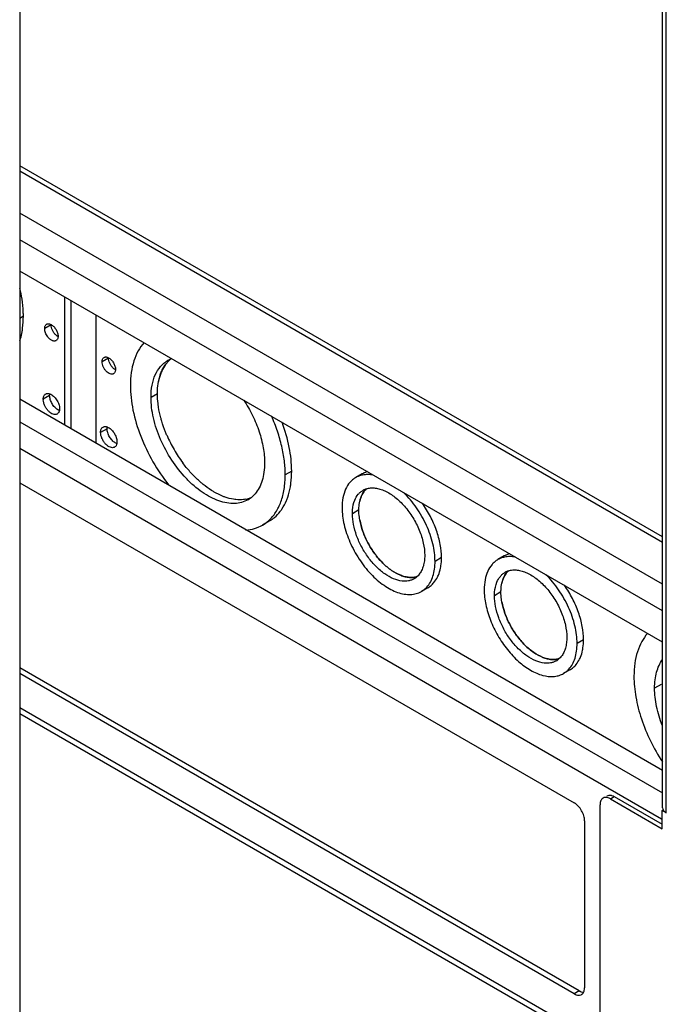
# Model space of a CAD drawing. Header units: inches. Extents: x 5 to 265, y 5 to 171.
# Tile 103 of 212: x 218.15 to 223.68, y 76.05 to 84.48. Entities that reach past the tile are written whole.
import ezdxf

# ---------------------------------------------------------------- set-up
doc = ezdxf.new("R2010")
doc.units = ezdxf.units.IN
doc.header["$LTSCALE"] = 14.96
doc.header["$MEASUREMENT"] = 0
doc.layers.get('0').update_dxf_attribs({"linetype": 'CONTINUOUS'})
doc.layers.add('03_ALL_AXES', color=7, linetype='CONTINUOUS')

msp = doc.modelspace()

# ---------------------------------------------------------------- linework, layer by layer
at = {"color": 7, "linetype": 'Continuous'}
for p, q in [((223.6527, 77.7363), (223.6527, 139.0475)), ((223.6846, 77.6919), (223.6846, 139.0275)), ((218.15, 137.3515), (218.15, 71.2483)), ((223.6527, 80.0544), (218.15, 83.2313)), ((223.6527, 80.007), (218.15, 83.1839)), ((223.6527, 79.6494), (218.15, 82.8263)), ((223.6527, 79.4208), (218.15, 82.5977)), ((223.6527, 79.153), (218.15, 82.3299)), ((218.533, 82.1088), (218.533, 81.0107)), ((218.5881, 82.077), (218.5881, 80.9788)), ((218.801, 81.9541), (218.801, 80.8559)), ((223.6527, 78.0548), (218.15, 81.2317)), ((218.15, 81.0399), (223.6527, 77.863)), ((223.6439, 77.6395), (218.15, 80.8112)), ((223.1186, 75.7218), (218.15, 78.5904)), ((218.15, 78.543), (223.1285, 75.6688)), ((223.2063, 77.8129), (223.2395, 77.8321)), ((223.2063, 77.8129), (223.65, 77.5567)), ((223.2395, 77.8321), (223.65, 77.5951)), ((223.1179, 75.7206), (223.1179, 77.7619)), ((223.65, 77.7119), (223.6628, 77.7192)), ((223.6846, 77.6919), (223.65, 77.7119)), ((223.65, 77.5567), (223.65, 77.7119)), ((223.6529, 77.7363), (223.6551, 77.7232))]:
    msp.add_line(p, q, dxfattribs=at)
for points, knots in [([(223.1297, 77.8061), (223.1277, 77.8032), (223.1203, 77.7896), (223.1179, 77.7738), (223.1179, 77.7619)], [0, 0, 0, 0, 0.225567, 1, 1, 1, 1]), ([(223.2063, 77.8129), (223.2026, 77.815), (223.1889, 77.8219), (223.1731, 77.8257), (223.1621, 77.8247)], [0, 0, 0, 0, 0.277736, 1, 1, 1, 1]), ([(223.2124, 77.8428), (223.2147, 77.8423), (223.2241, 77.8399), (223.2331, 77.8358), (223.2395, 77.8321)], [0, 0, 0, 0, 0.235479, 1, 1, 1, 1])]:
    msp.add_open_spline(points, degree=3, knots=knots, dxfattribs=at)
for points in [[(223.1438, 77.8191), (223.1382, 77.8159), (223.1334, 77.8113), (223.1297, 77.8061)], [(223.1621, 77.8247), (223.1557, 77.8242), (223.1493, 77.8223), (223.1438, 77.8191)], [(223.177, 77.8383), (223.1825, 77.8415), (223.189, 77.8434), (223.1953, 77.8439)], [(223.1953, 77.8439), (223.201, 77.8444), (223.2068, 77.8439), (223.2124, 77.8428)], [(223.6551, 77.7232), (223.6559, 77.721), (223.6569, 77.7189), (223.6581, 77.7169)], [(223.6581, 77.7169), (223.6601, 77.7132), (223.6627, 77.7099), (223.6655, 77.7068)], [(223.6655, 77.7068), (223.6674, 77.7047), (223.6694, 77.7028), (223.6716, 77.701)], [(223.6716, 77.701), (223.6756, 77.6975), (223.68, 77.6945), (223.6846, 77.6919)]]:
    msp.add_open_spline(points, degree=3, dxfattribs=at)
at = {"layer": '03_ALL_AXES', "color": 7, "linetype": 'Continuous'}
for p, q in [((218.1815, 81.9426), (218.15, 81.9245)), ((218.4191, 81.8692), (218.364, 81.8373)), ((218.9106, 81.5854), (218.8554, 81.5536)), ((218.4064, 81.2641), (218.3512, 81.2323)), ((219.3292, 81.2801), (219.274, 81.2482)), ((218.8978, 80.9804), (218.8427, 80.9486)), ((220.4782, 80.6167), (220.4231, 80.5848)), ((221.0812, 80.5933), (221.0261, 80.5615)), ((218.15, 80.5173), (222.8969, 77.7768)), ((221.0531, 80.2848), (220.998, 80.2529)), ((220.2841, 80.1875), (220.2289, 80.1557)), ((221.7602, 79.8765), (221.7051, 79.8447)), ((222.2974, 79.8911), (222.2423, 79.8593)), ((221.6437, 79.619), (221.5886, 79.5872)), ((222.2693, 79.5826), (222.2142, 79.5508)), ((222.9764, 79.1744), (222.9213, 79.1425)), ((222.9393, 76.1682), (218.15, 78.9333)), ((222.8969, 76.1437), (218.15, 78.8843)), ((222.8599, 78.9169), (222.8048, 78.885)), ((223.6397, 78.7914), (223.5846, 78.7596)), ((222.9853, 77.6237), (222.9853, 76.1948)), ((222.9393, 76.1682), (222.8969, 76.1437))]:
    msp.add_line(p, q, dxfattribs=at)
for centre, radius, start, end in [((216.9891, 81.9145), 1.1941, 8.44464, 12.99168), ((218.4927, 81.8692), 0.0736, 178.36418, 180.00558), ((218.5134, 81.8341), 0.0741, 239.99453, 241.62496), ((218.4049, 81.7712), 0.0736, 358.36418, 0.00558), ((218.9842, 81.5854), 0.0736, 178.36418, 180.00558), ((219.5335, 81.3589), 0.2353, 110.06491, 112.02559), ((219.6001, 81.3804), 0.2504, 135.343, 139.00944), ((219.6002, 81.3804), 0.2504, 139.00944, 139.02257), ((219.5318, 81.3629), 0.2309, 112.01624, 119.97813), ((219.593, 81.3875), 0.2404, 128.02584, 135.34859), ((219.5917, 81.389), 0.2384, 127.99204, 135.37894), ((219.0049, 81.5504), 0.0741, 239.99453, 241.62496), ((218.8963, 81.4874), 0.0736, 358.36418, 0.00558), ((218.4478, 81.2323), 0.0966, 180.02325, 182.82658), ((220.4946, 81.3917), 1.1813, 203.48834, 210.00235), ((220.4878, 81.3883), 1.1738, 203.46728, 210.02341), ((220.4949, 81.3916), 1.1815, 209.99295, 216.51658), ((220.4885, 81.3875), 1.174, 209.97194, 216.53758), ((221.1752, 80.4306), 0.1879, 114.81951, 120.00291), ((221.1762, 80.4283), 0.1904, 110.63674, 114.81164), ((221.1786, 80.4217), 0.1974, 104.8103, 110.61128), ((219.9824, 80.5794), 0.2404, 308.0224, 315.34861), ((219.9753, 80.5865), 0.2504, 315.343, 319.00944), ((221.1622, 80.3255), 0.1474, 107.49054, 119.98631), ((220.0377, 80.6226), 0.2505, 280.97285, 284.65891), ((220.0409, 80.611), 0.2384, 284.62231, 292.01618), ((220.0403, 80.6129), 0.2404, 284.65265, 291.98177), ((219.9884, 80.572), 0.2309, 300.01967, 307.98833), ((221.226, 80.2837), 0.2244, 157.5995, 157.80894), ((220.0715, 80.4282), 0.3148, 300.00443, 311.2848), ((220.1276, 80.4586), 0.313, 299.99684, 304.58043), ((220.1265, 80.4601), 0.3148, 304.58139, 306.44241), ((222.3914, 79.7284), 0.1879, 114.81951, 120.00291), ((222.3924, 79.7261), 0.1904, 110.63674, 114.81164), ((222.3948, 79.7195), 0.1974, 104.8103, 110.61128), ((222.3785, 79.6233), 0.1474, 107.49054, 119.98631), ((221.4518, 79.8238), 0.1483, 300.05294, 312.46668), ((221.5442, 79.7888), 0.1969, 310.09354, 315.34854), ((222.4423, 79.5815), 0.2244, 157.5995, 157.80894), ((221.5486, 79.7835), 0.19, 300.04107, 310.09309), ((222.668, 79.1217), 0.1483, 300.05294, 312.46668), ((222.7648, 79.0814), 0.19, 300.04107, 310.09309), ((222.7604, 79.0866), 0.1969, 310.09354, 315.34854), ((222.7026, 79.0817), 0.223, 275.10173, 276.80635), ((222.9383, 76.1742), 0.0423, 290.67437, 299.97551)]:
    msp.add_arc(centre, radius, start, end, dxfattribs=at)
for points, knots in [([(218.1815, 81.9426), (218.1815, 81.9545), (218.1805, 82.0038), (218.1757, 82.0529), (218.1702, 82.0898)], [0, 0, 0, 0, 0.241991, 1, 1, 1, 1]), ([(218.1702, 81.8085), (218.1721, 81.8191), (218.1789, 81.8635), (218.1815, 81.9085), (218.1815, 81.9426)], [0, 0, 0, 0, 0.240867, 1, 1, 1, 1]), ([(218.1702, 81.8085), (218.1721, 81.8191), (218.1789, 81.8635), (218.1815, 81.9085), (218.1815, 81.9426)], [0, 0, 0, 0, 0.240867, 1, 1, 1, 1]), ([(218.364, 81.8373), (218.364, 81.8414), (218.3646, 81.8492), (218.3678, 81.8599), (218.3731, 81.8686), (218.3781, 81.8728), (218.3807, 81.8744)], [0, 0, 0, 0, 0.28954, 0.549112, 0.782257, 1, 1, 1, 1]), ([(218.3903, 81.7665), (218.3822, 81.7771), (218.3697, 81.7997), (218.364, 81.8252), (218.364, 81.8373)], [0, 0, 0, 0, 0.52367, 1, 1, 1, 1]), ([(218.3807, 81.8744), (218.3815, 81.8748), (218.3845, 81.8764), (218.3878, 81.8773), (218.3903, 81.8778)], [0, 0, 0, 0, 0.247071, 1, 1, 1, 1]), ([(218.3903, 81.8778), (218.3949, 81.8785), (218.4052, 81.8779), (218.4146, 81.874), (218.4194, 81.8714)], [0, 0, 0, 0, 0.462026, 1, 1, 1, 1]), ([(218.4587, 81.7834), (218.4528, 81.789), (218.442, 81.8018), (218.4295, 81.8234), (218.4213, 81.8461), (218.4191, 81.8617), (218.4191, 81.8692)], [0, 0, 0, 0, 0.253801, 0.516089, 0.769891, 1, 1, 1, 1]), ([(218.4194, 81.8714), (218.4277, 81.8669), (218.4436, 81.8541), (218.4621, 81.8293), (218.4749, 81.801), (218.4785, 81.7808), (218.4785, 81.7712)], [0, 0, 0, 0, 0.235194, 0.497935, 0.761766, 1, 1, 1, 1]), ([(218.1526, 81.7358), (218.1544, 81.7416), (218.1615, 81.7655), (218.1669, 81.7899), (218.1702, 81.8085)], [0, 0, 0, 0, 0.244024, 1, 1, 1, 1]), ([(218.1526, 81.7357), (218.1544, 81.7415), (218.1615, 81.7655), (218.1669, 81.7899), (218.1702, 81.8085)], [0, 0, 0, 0, 0.244022, 1, 1, 1, 1]), ([(218.4617, 81.7341), (218.4594, 81.7328), (218.4543, 81.7307), (218.4457, 81.73), (218.4365, 81.7314), (218.4232, 81.7362), (218.4066, 81.7475), (218.3955, 81.7596), (218.3903, 81.7665)], [0, 0, 0, 0, 0.094194, 0.193474, 0.30167, 0.420932, 0.692623, 1, 1, 1, 1]), ([(218.4764, 81.7699), (218.4749, 81.7708), (218.4686, 81.7748), (218.4628, 81.7795), (218.4587, 81.7834)], [0, 0, 0, 0, 0.237799, 1, 1, 1, 1]), ([(218.4785, 81.7691), (218.4784, 81.7652), (218.4776, 81.7578), (218.4743, 81.7477), (218.4691, 81.7395), (218.4643, 81.7356), (218.4617, 81.7341)], [0, 0, 0, 0, 0.28783, 0.54664, 0.780501, 1, 1, 1, 1]), ([(219.2142, 81.7169), (219.1948, 81.6956), (219.1599, 81.6459), (219.1235, 81.5585), (219.1017, 81.4583), (219.0972, 81.3872), (219.0972, 81.3503)], [0, 0, 0, 0, 0.220531, 0.45846, 0.717868, 1, 1, 1, 1]), ([(218.8554, 81.5536), (218.8554, 81.5577), (218.856, 81.5655), (218.8592, 81.5762), (218.8645, 81.5849), (218.8695, 81.5891), (218.8722, 81.5907)], [0, 0, 0, 0, 0.28954, 0.549112, 0.782257, 1, 1, 1, 1]), ([(218.8722, 81.5907), (218.8747, 81.5921), (218.8806, 81.5943), (218.8903, 81.5947), (218.9007, 81.5925), (218.9074, 81.5895), (218.9108, 81.5877)], [0, 0, 0, 0, 0.219562, 0.453519, 0.712085, 1, 1, 1, 1]), ([(218.9501, 81.4997), (218.9442, 81.5053), (218.9334, 81.5181), (218.9209, 81.5397), (218.9128, 81.5624), (218.9106, 81.578), (218.9106, 81.5854)], [0, 0, 0, 0, 0.253801, 0.516089, 0.769891, 1, 1, 1, 1]), ([(218.9108, 81.5877), (218.9192, 81.5832), (218.935, 81.5703), (218.9536, 81.5456), (218.9663, 81.5173), (218.97, 81.497), (218.97, 81.4874)], [0, 0, 0, 0, 0.235194, 0.497935, 0.761766, 1, 1, 1, 1]), ([(218.9532, 81.4504), (218.9512, 81.4492), (218.9468, 81.4474), (218.9368, 81.4459), (218.9226, 81.4487), (218.9059, 81.4578), (218.8899, 81.472), (218.8757, 81.4901), (218.8646, 81.5107), (218.8573, 81.5321), (218.8554, 81.5467), (218.8554, 81.5536)], [0, 0, 0, 0, 0.04288, 0.087532, 0.186938, 0.304252, 0.437978, 0.582388, 0.729602, 0.871272, 1, 1, 1, 1]), ([(218.9678, 81.4862), (218.9663, 81.4871), (218.96, 81.491), (218.9542, 81.4958), (218.9501, 81.4997)], [0, 0, 0, 0, 0.237799, 1, 1, 1, 1]), ([(219.274, 81.2482), (219.274, 81.2831), (219.2793, 81.3493), (219.3061, 81.4403), (219.3446, 81.5031), (219.3835, 81.5413), (219.4051, 81.5564), (219.4164, 81.5629)], [0, 0, 0, 0, 0.28958, 0.548633, 0.781637, 0.891838, 1, 1, 1, 1]), ([(219.3662, 81.4735), (219.3692, 81.4801), (219.3816, 81.5054), (219.3975, 81.529), (219.4111, 81.5447)], [0, 0, 0, 0, 0.259373, 1, 1, 1, 1]), ([(219.4111, 81.5446), (219.4066, 81.5395), (219.3891, 81.5175), (219.3749, 81.4929), (219.3662, 81.4735)], [0, 0, 0, 0, 0.242002, 1, 1, 1, 1]), ([(218.9699, 81.4853), (218.9698, 81.4815), (218.969, 81.4741), (218.9658, 81.464), (218.9606, 81.4558), (218.9557, 81.4518), (218.9532, 81.4504)], [0, 0, 0, 0, 0.28783, 0.54664, 0.780501, 1, 1, 1, 1]), ([(219.3662, 81.4735), (219.3631, 81.4667), (219.3512, 81.4378), (219.343, 81.4075), (219.3385, 81.3842)], [0, 0, 0, 0, 0.239763, 1, 1, 1, 1]), ([(219.3385, 81.3842), (219.34, 81.3922), (219.3467, 81.4227), (219.3567, 81.4525), (219.3662, 81.4735)], [0, 0, 0, 0, 0.260967, 1, 1, 1, 1]), ([(219.0972, 81.3503), (219.0972, 81.3159), (219.1014, 81.2451), (219.1246, 81.0986), (219.1814, 80.9112), (219.2856, 80.6949), (219.3771, 80.5603), (219.4278, 80.4971)], [0, 0, 0, 0, 0.110887, 0.228197, 0.477661, 0.738804, 1, 1, 1, 1]), ([(219.3292, 81.2801), (219.3292, 81.2891), (219.3299, 81.324), (219.3337, 81.3588), (219.3385, 81.3842)], [0, 0, 0, 0, 0.259834, 1, 1, 1, 1]), ([(218.3512, 81.2323), (218.3512, 81.2373), (218.352, 81.2468), (218.3559, 81.2599), (218.3624, 81.2706), (218.3685, 81.2757), (218.3717, 81.2776)], [0, 0, 0, 0, 0.28954, 0.549112, 0.782257, 1, 1, 1, 1]), ([(218.3717, 81.2776), (218.3742, 81.279), (218.3797, 81.2813), (218.3922, 81.2831), (218.402, 81.281), (218.4083, 81.2788)], [0, 0, 0, 0, 0.228829, 0.46742, 1, 1, 1, 1]), ([(218.4064, 81.2641), (218.4064, 81.2654), (218.4065, 81.2701), (218.407, 81.2749), (218.4076, 81.2784)], [0, 0, 0, 0, 0.258988, 1, 1, 1, 1]), ([(218.4764, 81.1429), (218.4665, 81.1486), (218.4477, 81.1644), (218.4257, 81.1944), (218.4107, 81.2284), (218.4064, 81.2526), (218.4064, 81.2641)], [0, 0, 0, 0, 0.237218, 0.500005, 0.762751, 1, 1, 1, 1]), ([(218.4083, 81.2788), (218.4195, 81.2747), (218.4416, 81.26), (218.4676, 81.2289), (218.4858, 81.1916), (218.4913, 81.1644), (218.4913, 81.1514)], [0, 0, 0, 0, 0.224813, 0.487, 0.75641, 1, 1, 1, 1]), ([(220.1039, 80.3722), (220.087, 80.3624), (220.0496, 80.3468), (219.9879, 80.3378), (219.9217, 80.3427), (219.8524, 80.3611), (219.7813, 80.3925), (219.71, 80.4361), (219.6398, 80.4911), (219.5482, 80.5794), (219.4464, 80.7097), (219.3518, 80.8844), (219.2996, 81.039), (219.2779, 81.1608), (219.274, 81.2197), (219.274, 81.2482)], [0, 0, 0, 0, 0.042833, 0.087434, 0.135237, 0.187168, 0.24364, 0.304623, 0.369748, 0.438386, 0.58264, 0.7297, 0.871197, 0.93759, 1, 1, 1, 1]), ([(219.3385, 81.1651), (219.337, 81.175), (219.3317, 81.213), (219.3292, 81.2515), (219.3292, 81.2801)], [0, 0, 0, 0, 0.258317, 1, 1, 1, 1]), ([(218.4707, 81.1061), (218.4684, 81.1048), (218.4631, 81.1026), (218.4512, 81.1007), (218.4344, 81.1037), (218.4145, 81.1142), (218.3953, 81.1307), (218.378, 81.1518), (218.3642, 81.1761), (218.3548, 81.2016), (218.3518, 81.2191), (218.3514, 81.2276)], [0, 0, 0, 0, 0.042839, 0.087367, 0.186111, 0.302248, 0.434674, 0.578188, 0.72544, 0.868429, 1, 1, 1, 1]), ([(219.3662, 81.0439), (219.3631, 81.0541), (219.352, 81.094), (219.3433, 81.1347), (219.3385, 81.1651)], [0, 0, 0, 0, 0.255853, 1, 1, 1, 1]), ([(220.0676, 81.2249), (220.0954, 81.1826), (220.1453, 81.0951), (220.2017, 80.958), (220.2372, 80.8215), (220.2463, 80.7305), (220.2463, 80.6869)], [0, 0, 0, 0, 0.264792, 0.52491, 0.772212, 1, 1, 1, 1]), ([(218.49, 81.1372), (218.4888, 81.1306), (218.4857, 81.1211), (218.4779, 81.1112), (218.4732, 81.1076), (218.4707, 81.1061)], [0, 0, 0, 0, 0.53284, 0.771265, 1, 1, 1, 1]), ([(218.4894, 81.1368), (218.4883, 81.1372), (218.4838, 81.1389), (218.4795, 81.1411), (218.4764, 81.1429)], [0, 0, 0, 0, 0.240683, 1, 1, 1, 1]), ([(218.4913, 81.1514), (218.4913, 81.1502), (218.4912, 81.1454), (218.4907, 81.1407), (218.49, 81.1372)], [0, 0, 0, 0, 0.258988, 1, 1, 1, 1]), ([(220.4231, 80.5848), (220.4231, 80.6247), (220.4175, 80.707), (220.3948, 80.832), (220.3579, 80.96), (220.3248, 81.0445), (220.3061, 81.0865)], [0, 0, 0, 0, 0.230536, 0.476027, 0.733623, 1, 1, 1, 1]), ([(218.8427, 80.9486), (218.8427, 80.9536), (218.8434, 80.9631), (218.8473, 80.9762), (218.8538, 80.9869), (218.8599, 80.992), (218.8632, 80.9939)], [0, 0, 0, 0, 0.28954, 0.549112, 0.782257, 1, 1, 1, 1]), ([(218.8632, 80.9939), (218.8657, 80.9953), (218.8712, 80.9976), (218.8837, 80.9993), (218.8934, 80.9973), (218.8997, 80.9951)], [0, 0, 0, 0, 0.228829, 0.46742, 1, 1, 1, 1]), ([(218.8978, 80.9804), (218.8978, 80.9816), (218.8979, 80.9864), (218.8984, 80.9912), (218.8991, 80.9947)], [0, 0, 0, 0, 0.258988, 1, 1, 1, 1]), ([(218.8997, 80.9951), (218.9109, 80.991), (218.933, 80.9763), (218.959, 80.9452), (218.9773, 80.9079), (218.9827, 80.8807), (218.9827, 80.8677)], [0, 0, 0, 0, 0.224813, 0.487, 0.75641, 1, 1, 1, 1]), ([(219.4111, 80.9208), (219.4067, 80.931), (219.3899, 80.9713), (219.3755, 81.0127), (219.3662, 81.0439)], [0, 0, 0, 0, 0.253484, 1, 1, 1, 1]), ([(220.4782, 80.6167), (220.4782, 80.6848), (220.462, 80.8276), (220.4216, 80.965), (220.3955, 81.0348)], [0, 0, 0, 0, 0.477838, 1, 1, 1, 1]), ([(218.9622, 80.8224), (218.9597, 80.821), (218.9544, 80.8188), (218.9421, 80.817), (218.9248, 80.8203), (218.9044, 80.8315), (218.8848, 80.8489), (218.8675, 80.871), (218.8539, 80.8962), (218.8451, 80.9223), (218.8427, 80.9401), (218.8427, 80.9486)], [0, 0, 0, 0, 0.04288, 0.087532, 0.186938, 0.304252, 0.437978, 0.582388, 0.729602, 0.871272, 1, 1, 1, 1]), ([(218.9678, 80.8591), (218.9579, 80.8649), (218.9391, 80.8807), (218.9171, 80.9107), (218.9021, 80.9447), (218.8978, 80.9689), (218.8978, 80.9804)], [0, 0, 0, 0, 0.237218, 0.500005, 0.762751, 1, 1, 1, 1]), ([(218.9815, 80.8534), (218.9803, 80.8469), (218.9771, 80.8374), (218.9694, 80.8274), (218.9647, 80.8238), (218.9622, 80.8224)], [0, 0, 0, 0, 0.53284, 0.771265, 1, 1, 1, 1]), ([(218.9808, 80.8531), (218.9797, 80.8534), (218.9753, 80.8552), (218.971, 80.8573), (218.9678, 80.8591)], [0, 0, 0, 0, 0.240683, 1, 1, 1, 1]), ([(218.9827, 80.8677), (218.9827, 80.8665), (218.9826, 80.8617), (218.9821, 80.8569), (218.9815, 80.8534)], [0, 0, 0, 0, 0.258988, 1, 1, 1, 1]), ([(219.6293, 80.5882), (219.6219, 80.596), (219.5924, 80.6282), (219.5648, 80.6621), (219.5453, 80.6885)], [0, 0, 0, 0, 0.246262, 1, 1, 1, 1]), ([(220.2463, 80.6869), (220.2463, 80.6604), (220.2432, 80.6094), (220.2279, 80.5373), (220.2024, 80.4742), (220.178, 80.438), (220.1643, 80.4223)], [0, 0, 0, 0, 0.281417, 0.540756, 0.779023, 1, 1, 1, 1]), ([(219.7205, 80.5036), (219.7126, 80.5099), (219.6808, 80.5366), (219.6508, 80.5654), (219.6293, 80.5882)], [0, 0, 0, 0, 0.243922, 1, 1, 1, 1]), ([(220.2792, 80.1917), (220.3028, 80.2124), (220.3457, 80.2629), (220.3908, 80.356), (220.4177, 80.4655), (220.4231, 80.5439), (220.4231, 80.5848)], [0, 0, 0, 0, 0.21878, 0.45498, 0.714648, 1, 1, 1, 1]), ([(220.4669, 80.4825), (220.4688, 80.4932), (220.4756, 80.5376), (220.4782, 80.5826), (220.4782, 80.6167)], [0, 0, 0, 0, 0.240867, 1, 1, 1, 1]), ([(220.4669, 80.4825), (220.4688, 80.4932), (220.4756, 80.5376), (220.4782, 80.5826), (220.4782, 80.6167)], [0, 0, 0, 0, 0.240867, 1, 1, 1, 1]), ([(221.0834, 80.5832), (221.0783, 80.5821), (221.0584, 80.5772), (221.0393, 80.5691), (221.0261, 80.5615)], [0, 0, 0, 0, 0.254113, 1, 1, 1, 1]), ([(221.1763, 80.5836), (221.1605, 80.5864), (221.1293, 80.5893), (221.0981, 80.5863), (221.0834, 80.5832)], [0, 0, 0, 0, 0.516175, 1, 1, 1, 1]), ([(219.8153, 80.438), (219.8073, 80.4427), (219.7744, 80.4626), (219.7432, 80.4853), (219.7205, 80.5036)], [0, 0, 0, 0, 0.241772, 1, 1, 1, 1]), ([(221.0261, 80.5615), (221.0168, 80.5561), (220.9991, 80.5438), (220.9673, 80.5125), (220.9358, 80.4611), (220.9139, 80.3867), (220.9096, 80.3325), (220.9096, 80.304)], [0, 0, 0, 0, 0.108162, 0.218366, 0.451362, 0.710431, 1, 1, 1, 1]), ([(219.9101, 80.3941), (219.9022, 80.3968), (219.8696, 80.4092), (219.8383, 80.4248), (219.8153, 80.438)], [0, 0, 0, 0, 0.240143, 1, 1, 1, 1]), ([(220.4335, 80.366), (220.4372, 80.375), (220.4516, 80.4128), (220.4615, 80.4523), (220.4669, 80.4825)], [0, 0, 0, 0, 0.240296, 1, 1, 1, 1]), ([(220.4335, 80.366), (220.4372, 80.375), (220.4516, 80.4128), (220.4615, 80.4523), (220.4669, 80.4825)], [0, 0, 0, 0, 0.240296, 1, 1, 1, 1]), ([(221.0186, 80.3692), (221.0259, 80.387), (221.0402, 80.4119), (221.0663, 80.4384), (221.0809, 80.4488), (221.0886, 80.4532)], [0, 0, 0, 0, 0.518078, 0.76159, 1, 1, 1, 1]), ([(221.0837, 80.4221), (221.0812, 80.4174), (221.0713, 80.3976), (221.0645, 80.3763), (221.0609, 80.3598)], [0, 0, 0, 0, 0.238621, 1, 1, 1, 1]), ([(221.0609, 80.3598), (221.0621, 80.3655), (221.0676, 80.3869), (221.0759, 80.4077), (221.0837, 80.4221)], [0, 0, 0, 0, 0.262506, 1, 1, 1, 1]), ([(221.0991, 80.4456), (221.0977, 80.4438), (221.0921, 80.4363), (221.0871, 80.4283), (221.0837, 80.4221)], [0, 0, 0, 0, 0.2457, 1, 1, 1, 1]), ([(221.0837, 80.4221), (221.0849, 80.4242), (221.0896, 80.4323), (221.0948, 80.4401), (221.0991, 80.4456)], [0, 0, 0, 0, 0.254696, 1, 1, 1, 1]), ([(221.1179, 80.4661), (221.1162, 80.4645), (221.1095, 80.4581), (221.1034, 80.4512), (221.0991, 80.4456)], [0, 0, 0, 0, 0.246968, 1, 1, 1, 1]), ([(221.0991, 80.4456), (221.1006, 80.4475), (221.1064, 80.4547), (221.1128, 80.4614), (221.1179, 80.4661)], [0, 0, 0, 0, 0.253552, 1, 1, 1, 1]), ([(221.1179, 80.4661), (221.1295, 80.4698), (221.1544, 80.4745), (221.1937, 80.4734), (221.235, 80.4646), (221.2938, 80.442), (221.3673, 80.3947), (221.4476, 80.3167), (221.5176, 80.221), (221.5722, 80.1145), (221.6074, 80.0051), (221.6167, 79.931), (221.6167, 79.8957)], [0, 0, 0, 0, 0.043436, 0.089628, 0.139494, 0.193516, 0.313878, 0.448372, 0.591336, 0.735657, 0.873983, 1, 1, 1, 1]), ([(221.7051, 79.8447), (221.7051, 79.8692), (221.7016, 79.9198), (221.6821, 80.0245), (221.6353, 80.157), (221.5514, 80.3049), (221.4784, 80.3931), (221.4384, 80.4323)], [0, 0, 0, 0, 0.111356, 0.230102, 0.483292, 0.74539, 1, 1, 1, 1]), ([(220.0014, 80.3734), (219.9939, 80.3741), (219.9629, 80.3782), (219.9326, 80.3863), (219.9101, 80.3941)], [0, 0, 0, 0, 0.239793, 1, 1, 1, 1]), ([(220.0854, 80.3767), (220.0787, 80.3754), (220.0509, 80.3712), (220.0226, 80.3713), (220.0014, 80.3734)], [0, 0, 0, 0, 0.242, 1, 1, 1, 1]), ([(220.3789, 80.271), (220.3843, 80.278), (220.4057, 80.3077), (220.4228, 80.3404), (220.4335, 80.366)], [0, 0, 0, 0, 0.241929, 1, 1, 1, 1]), ([(220.3789, 80.271), (220.3843, 80.278), (220.4057, 80.3077), (220.4228, 80.3404), (220.4335, 80.366)], [0, 0, 0, 0, 0.241929, 1, 1, 1, 1]), ([(220.998, 80.2529), (220.998, 80.2635), (220.9995, 80.3027), (221.0074, 80.3419), (221.0182, 80.3685)], [0, 0, 0, 0, 0.269672, 1, 1, 1, 1]), ([(221.0531, 80.2848), (221.0531, 80.2913), (221.0537, 80.3165), (221.0568, 80.3417), (221.0609, 80.3598)], [0, 0, 0, 0, 0.261327, 1, 1, 1, 1]), ([(221.7602, 79.8765), (221.7602, 79.9145), (221.7518, 79.9939), (221.7192, 80.1126), (221.6676, 80.231), (221.6221, 80.306), (221.5968, 80.342)], [0, 0, 0, 0, 0.227713, 0.47568, 0.736204, 1, 1, 1, 1]), ([(220.3135, 80.2068), (220.3196, 80.2113), (220.3436, 80.2303), (220.3648, 80.2528), (220.3789, 80.271)], [0, 0, 0, 0, 0.246348, 1, 1, 1, 1]), ([(220.3135, 80.2068), (220.3196, 80.2113), (220.3436, 80.2303), (220.3648, 80.2528), (220.3789, 80.271)], [0, 0, 0, 0, 0.246348, 1, 1, 1, 1]), ([(220.9096, 80.304), (220.9096, 80.2559), (220.923, 80.1548), (220.9732, 80.0063), (221.0506, 79.8634), (221.1339, 79.7567), (221.2088, 79.6845), (221.2663, 79.6395), (221.3246, 79.6038), (221.3828, 79.5781), (221.4395, 79.5631), (221.4937, 79.5591), (221.5441, 79.5665), (221.5747, 79.5792), (221.5886, 79.5872)], [0, 0, 0, 0, 0.128631, 0.270154, 0.417244, 0.561527, 0.630178, 0.695317, 0.756313, 0.812794, 0.864736, 0.912549, 0.957159, 1, 1, 1, 1]), ([(221.4234, 79.6762), (221.3984, 79.6789), (221.3458, 79.6941), (221.2708, 79.7372), (221.1981, 79.7994), (221.1318, 79.8773), (221.0755, 79.9665), (221.0324, 80.0618), (221.005, 80.1578), (220.998, 80.2222), (220.998, 80.2529)], [0, 0, 0, 0, 0.098429, 0.211099, 0.336623, 0.471363, 0.610392, 0.748252, 0.879607, 1, 1, 1, 1]), ([(221.0609, 80.2008), (221.0596, 80.208), (221.0552, 80.2358), (221.0531, 80.2639), (221.0531, 80.2848)], [0, 0, 0, 0, 0.259337, 1, 1, 1, 1]), ([(220.0844, 80.1127), (220.1101, 80.1145), (220.1604, 80.1232), (220.2074, 80.1432), (220.2289, 80.1557)], [0, 0, 0, 0, 0.508847, 1, 1, 1, 1]), ([(221.0609, 80.2008), (221.0668, 80.1671), (221.0855, 80.0989), (221.1289, 80.0011), (221.1864, 79.9096), (221.2545, 79.8299), (221.329, 79.7666), (221.3954, 79.7296), (221.4477, 79.7126), (221.4844, 79.7064), (221.5193, 79.7066), (221.5414, 79.7111), (221.5518, 79.7144)], [0, 0, 0, 0, 0.135842, 0.278905, 0.423398, 0.563356, 0.693404, 0.809637, 0.862143, 0.911003, 0.956688, 1, 1, 1, 1]), ([(221.5518, 79.7144), (221.5414, 79.7111), (221.5193, 79.7066), (221.4844, 79.7064), (221.4477, 79.7126), (221.3954, 79.7296), (221.329, 79.7667), (221.2545, 79.8299), (221.1864, 79.9096), (221.1289, 80.0012), (221.0855, 80.0989), (221.0668, 80.1671), (221.0609, 80.2008)], [0, 0, 0, 0, 0.043311, 0.088997, 0.137857, 0.190364, 0.306597, 0.436646, 0.576603, 0.721096, 0.864159, 1, 1, 1, 1]), ([(221.6167, 79.8957), (221.6167, 79.8799), (221.6149, 79.8493), (221.6064, 79.8059), (221.5921, 79.7674), (221.5784, 79.7448), (221.5707, 79.7348)], [0, 0, 0, 0, 0.279461, 0.538573, 0.777751, 1, 1, 1, 1]), ([(221.6349, 79.6247), (221.6466, 79.6375), (221.6675, 79.6674), (221.6893, 79.7197), (221.7024, 79.7799), (221.7051, 79.8225), (221.7051, 79.8447)], [0, 0, 0, 0, 0.220533, 0.458452, 0.717913, 1, 1, 1, 1]), ([(221.7515, 79.786), (221.753, 79.7932), (221.7582, 79.823), (221.7602, 79.8535), (221.7602, 79.8765)], [0, 0, 0, 0, 0.239613, 1, 1, 1, 1]), ([(221.7515, 79.786), (221.753, 79.7932), (221.7582, 79.823), (221.7602, 79.8535), (221.7602, 79.8765)], [0, 0, 0, 0, 0.239613, 1, 1, 1, 1]), ([(222.2423, 79.8593), (222.2331, 79.854), (222.2153, 79.8416), (222.1835, 79.8103), (222.152, 79.7589), (222.1301, 79.6845), (222.1258, 79.6303), (222.1258, 79.6018)], [0, 0, 0, 0, 0.108162, 0.218366, 0.451362, 0.710431, 1, 1, 1, 1]), ([(222.2996, 79.881), (222.2945, 79.8799), (222.2747, 79.875), (222.2555, 79.8669), (222.2423, 79.8593)], [0, 0, 0, 0, 0.254113, 1, 1, 1, 1]), ([(222.3925, 79.8814), (222.3767, 79.8842), (222.3456, 79.8871), (222.3144, 79.8841), (222.2996, 79.881)], [0, 0, 0, 0, 0.516175, 1, 1, 1, 1]), ([(221.5707, 79.7348), (221.5692, 79.733), (221.5634, 79.7258), (221.557, 79.7191), (221.5519, 79.7144)], [0, 0, 0, 0, 0.253552, 1, 1, 1, 1]), ([(221.7258, 79.7096), (221.7287, 79.7154), (221.7398, 79.7399), (221.7474, 79.766), (221.7515, 79.786)], [0, 0, 0, 0, 0.239201, 1, 1, 1, 1]), ([(221.7258, 79.7096), (221.7287, 79.7154), (221.7398, 79.7399), (221.7474, 79.766), (221.7515, 79.786)], [0, 0, 0, 0, 0.239201, 1, 1, 1, 1]), ([(222.2348, 79.667), (222.2421, 79.6848), (222.2564, 79.7098), (222.2825, 79.7363), (222.2972, 79.7466), (222.3048, 79.751)], [0, 0, 0, 0, 0.518078, 0.76159, 1, 1, 1, 1]), ([(222.3153, 79.7435), (222.3139, 79.7416), (222.3084, 79.7341), (222.3034, 79.7261), (222.3, 79.7199)], [0, 0, 0, 0, 0.2457, 1, 1, 1, 1]), ([(222.3, 79.7199), (222.3011, 79.722), (222.3058, 79.7301), (222.3111, 79.7379), (222.3153, 79.7435)], [0, 0, 0, 0, 0.254696, 1, 1, 1, 1]), ([(222.3341, 79.7639), (222.3324, 79.7624), (222.3257, 79.756), (222.3196, 79.749), (222.3153, 79.7435)], [0, 0, 0, 0, 0.246968, 1, 1, 1, 1]), ([(222.3153, 79.7435), (222.3168, 79.7453), (222.3226, 79.7525), (222.329, 79.7592), (222.3341, 79.7639)], [0, 0, 0, 0, 0.253552, 1, 1, 1, 1]), ([(222.3342, 79.7639), (222.3458, 79.7676), (222.3707, 79.7723), (222.4099, 79.7712), (222.4512, 79.7624), (222.51, 79.7398), (222.5835, 79.6926), (222.6638, 79.6146), (222.7338, 79.5188), (222.7884, 79.4123), (222.8236, 79.3029), (222.8329, 79.2288), (222.8329, 79.1935)], [0, 0, 0, 0, 0.043436, 0.089628, 0.139494, 0.193516, 0.313878, 0.448372, 0.591336, 0.735657, 0.873983, 1, 1, 1, 1]), ([(222.9213, 79.1425), (222.9213, 79.167), (222.9178, 79.2177), (222.8983, 79.3224), (222.8516, 79.4548), (222.7676, 79.6028), (222.6946, 79.6909), (222.6546, 79.7301)], [0, 0, 0, 0, 0.111356, 0.230102, 0.483292, 0.74539, 1, 1, 1, 1]), ([(221.5261, 79.6954), (221.5187, 79.6912), (221.5032, 79.684), (221.469, 79.6747), (221.4416, 79.6742), (221.4234, 79.6762)], [0, 0, 0, 0, 0.239255, 0.483206, 1, 1, 1, 1]), ([(221.6842, 79.6504), (221.6884, 79.6546), (221.7046, 79.6725), (221.7177, 79.6932), (221.7258, 79.7096)], [0, 0, 0, 0, 0.242269, 1, 1, 1, 1]), ([(221.6842, 79.6504), (221.6884, 79.6546), (221.7046, 79.6725), (221.7177, 79.6932), (221.7258, 79.7096)], [0, 0, 0, 0, 0.242269, 1, 1, 1, 1]), ([(222.2142, 79.5508), (222.2142, 79.5613), (222.2157, 79.6005), (222.2237, 79.6398), (222.2345, 79.6663)], [0, 0, 0, 0, 0.269672, 1, 1, 1, 1]), ([(222.2693, 79.5826), (222.2693, 79.5892), (222.2699, 79.6143), (222.2731, 79.6395), (222.2771, 79.6576)], [0, 0, 0, 0, 0.261327, 1, 1, 1, 1]), ([(222.3, 79.7199), (222.2974, 79.7152), (222.2875, 79.6954), (222.2808, 79.6741), (222.2771, 79.6576)], [0, 0, 0, 0, 0.238621, 1, 1, 1, 1]), ([(222.2771, 79.6576), (222.2784, 79.6633), (222.2838, 79.6848), (222.2921, 79.7056), (222.3, 79.7199)], [0, 0, 0, 0, 0.262506, 1, 1, 1, 1]), ([(221.5886, 79.5872), (221.5928, 79.5897), (221.6097, 79.6003), (221.6248, 79.6136), (221.6349, 79.6247)], [0, 0, 0, 0, 0.247837, 1, 1, 1, 1]), ([(222.1258, 79.6018), (222.1258, 79.5593), (222.1363, 79.4702), (222.1764, 79.338), (222.2392, 79.208), (222.3204, 79.0886), (222.4149, 78.9877), (222.5023, 78.9224), (222.5738, 78.8862), (222.6393, 78.863), (222.6904, 78.8567), (222.7224, 78.8596)], [0, 0, 0, 0, 0.123196, 0.258048, 0.399209, 0.540368, 0.675227, 0.798414, 0.85457, 0.906801, 1, 1, 1, 1]), ([(222.2771, 79.4986), (222.2758, 79.5058), (222.2715, 79.5336), (222.2693, 79.5618), (222.2693, 79.5826)], [0, 0, 0, 0, 0.259337, 1, 1, 1, 1]), ([(222.9764, 79.1744), (222.9764, 79.2123), (222.968, 79.2917), (222.9354, 79.4104), (222.8838, 79.5288), (222.8384, 79.6039), (222.813, 79.6398)], [0, 0, 0, 0, 0.227713, 0.47568, 0.736204, 1, 1, 1, 1]), ([(222.6397, 78.974), (222.6147, 78.9768), (222.562, 78.9919), (222.487, 79.035), (222.4143, 79.0972), (222.348, 79.1751), (222.2917, 79.2643), (222.2486, 79.3596), (222.2213, 79.4557), (222.2142, 79.52), (222.2142, 79.5508)], [0, 0, 0, 0, 0.098429, 0.211099, 0.336623, 0.471363, 0.610392, 0.748252, 0.879607, 1, 1, 1, 1]), ([(222.2771, 79.4986), (222.2831, 79.4649), (222.3017, 79.3968), (222.3452, 79.299), (222.4027, 79.2074), (222.4707, 79.1277), (222.5453, 79.0645), (222.6116, 79.0274), (222.6639, 79.0104), (222.7006, 79.0043), (222.7355, 79.0044), (222.7577, 79.0089), (222.7681, 79.0122)], [0, 0, 0, 0, 0.135842, 0.278905, 0.423398, 0.563356, 0.693404, 0.809637, 0.862143, 0.911003, 0.956688, 1, 1, 1, 1]), ([(222.7681, 79.0122), (222.7577, 79.0089), (222.7355, 79.0044), (222.7006, 79.0043), (222.6639, 79.0104), (222.6116, 79.0274), (222.5453, 79.0645), (222.4707, 79.1277), (222.4027, 79.2075), (222.3452, 79.299), (222.3017, 79.3968), (222.2831, 79.4649), (222.2771, 79.4986)], [0, 0, 0, 0, 0.043311, 0.088997, 0.137857, 0.190364, 0.306597, 0.436646, 0.576603, 0.721096, 0.864159, 1, 1, 1, 1]), ([(223.5247, 79.2283), (223.5053, 79.2069), (223.4705, 79.1572), (223.434, 79.0699), (223.4122, 78.9697), (223.4078, 78.8986), (223.4078, 78.8616)], [0, 0, 0, 0, 0.220531, 0.45846, 0.717868, 1, 1, 1, 1]), ([(222.8329, 79.1935), (222.8329, 79.1777), (222.8311, 79.1471), (222.8226, 79.1037), (222.8083, 79.0652), (222.7946, 79.0426), (222.7869, 79.0327)], [0, 0, 0, 0, 0.279461, 0.538573, 0.777751, 1, 1, 1, 1]), ([(222.8511, 78.9225), (222.8628, 78.9354), (222.8837, 78.9652), (222.9056, 79.0176), (222.9186, 79.0777), (222.9213, 79.1203), (222.9213, 79.1425)], [0, 0, 0, 0, 0.220533, 0.458452, 0.717913, 1, 1, 1, 1]), ([(222.9678, 79.0839), (222.9692, 79.091), (222.9745, 79.1209), (222.9764, 79.1513), (222.9764, 79.1744)], [0, 0, 0, 0, 0.239613, 1, 1, 1, 1]), ([(222.9678, 79.0839), (222.9692, 79.091), (222.9745, 79.1209), (222.9764, 79.1513), (222.9764, 79.1744)], [0, 0, 0, 0, 0.239613, 1, 1, 1, 1]), ([(222.9421, 79.0074), (222.9449, 79.0132), (222.956, 79.0378), (222.9636, 79.0638), (222.9678, 79.0839)], [0, 0, 0, 0, 0.239201, 1, 1, 1, 1]), ([(222.9421, 79.0074), (222.9449, 79.0132), (222.956, 79.0378), (222.9636, 79.0638), (222.9678, 79.0839)], [0, 0, 0, 0, 0.239201, 1, 1, 1, 1]), ([(222.7423, 78.9933), (222.735, 78.989), (222.7194, 78.9818), (222.6852, 78.9725), (222.6578, 78.972), (222.6397, 78.974)], [0, 0, 0, 0, 0.239255, 0.483206, 1, 1, 1, 1]), ([(222.7869, 79.0327), (222.7855, 79.0308), (222.7797, 79.0236), (222.7733, 79.0169), (222.7682, 79.0122)], [0, 0, 0, 0, 0.253552, 1, 1, 1, 1]), ([(222.9005, 78.9482), (222.9046, 78.9524), (222.9208, 78.9703), (222.9339, 78.991), (222.9421, 79.0074)], [0, 0, 0, 0, 0.242269, 1, 1, 1, 1]), ([(222.9005, 78.9482), (222.9046, 78.9524), (222.9208, 78.9703), (222.9339, 78.991), (222.9421, 79.0074)], [0, 0, 0, 0, 0.242269, 1, 1, 1, 1]), ([(223.5846, 78.7596), (223.5846, 78.7835), (223.5871, 78.8296), (223.5995, 78.8954), (223.6201, 78.9541), (223.6398, 78.9889), (223.651, 79.0045)], [0, 0, 0, 0, 0.278277, 0.537082, 0.776814, 1, 1, 1, 1]), ([(222.729, 78.8603), (222.7425, 78.8619), (222.7688, 78.8675), (222.7934, 78.8784), (222.8048, 78.885)], [0, 0, 0, 0, 0.507011, 1, 1, 1, 1]), ([(222.8048, 78.885), (222.8091, 78.8875), (222.8259, 78.8981), (222.8411, 78.9114), (222.8511, 78.9225)], [0, 0, 0, 0, 0.247837, 1, 1, 1, 1]), ([(223.4078, 78.8616), (223.4078, 78.8022), (223.4201, 78.6781), (223.4686, 78.4918), (223.5455, 78.305), (223.6136, 78.1856), (223.6515, 78.1279)], [0, 0, 0, 0, 0.227789, 0.475091, 0.735209, 1, 1, 1, 1]), ([(223.651, 78.438), (223.63, 78.4915), (223.5977, 78.5971), (223.5846, 78.7071), (223.5846, 78.7596)], [0, 0, 0, 0, 0.522704, 1, 1, 1, 1]), ([(222.9853, 77.6237), (222.9853, 77.6382), (222.9799, 77.6687), (222.9609, 77.7116), (222.9332, 77.7495), (222.9095, 77.7695), (222.8969, 77.7768)], [0, 0, 0, 0, 0.237248, 0.500001, 0.762753, 1, 1, 1, 1]), ([(222.981, 76.1657), (222.9817, 76.1679), (222.9844, 76.1774), (222.9853, 76.1873), (222.9853, 76.1948)], [0, 0, 0, 0, 0.234375, 1, 1, 1, 1]), ([(222.8969, 76.1437), (222.8992, 76.1424), (222.9078, 76.1378), (222.9172, 76.1344), (222.9242, 76.133)], [0, 0, 0, 0, 0.266199, 1, 1, 1, 1]), ([(222.9242, 76.133), (222.9268, 76.1325), (222.9364, 76.131), (222.9465, 76.1321), (222.9532, 76.1346)], [0, 0, 0, 0, 0.268771, 1, 1, 1, 1]), ([(222.9393, 76.1682), (222.9416, 76.1669), (222.9503, 76.1623), (222.9596, 76.1589), (222.9667, 76.1575)], [0, 0, 0, 0, 0.266199, 1, 1, 1, 1]), ([(222.9594, 76.1376), (222.9612, 76.1386), (222.9685, 76.1435), (222.974, 76.1507), (222.9771, 76.1565)], [0, 0, 0, 0, 0.242511, 1, 1, 1, 1])]:
    msp.add_open_spline(points, degree=3, knots=knots, dxfattribs=at)
for points in [[(222.9667, 76.1575), (222.9699, 76.1568), (222.9732, 76.1564), (222.9766, 76.1562)], [(222.9771, 76.1565), (222.9786, 76.1595), (222.9799, 76.1626), (222.981, 76.1657)]]:
    msp.add_open_spline(points, degree=3, dxfattribs=at)

doc.saveas('drawing.dxf')
